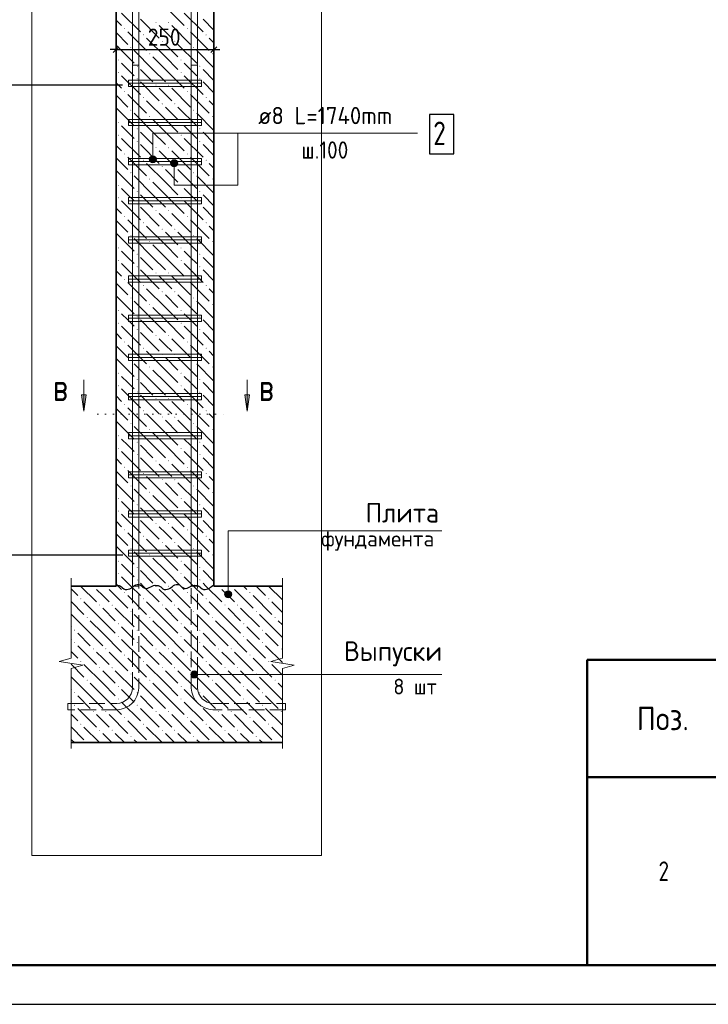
# Model space of a CAD drawing. Header units: millimetres. Extents: x 0 to 50400, y 0 to 35640.
# Tile 2 of 13: x 8105 to 18657, y 0 to 15089. Entities that reach past the tile are written whole.
import ezdxf

# ---------------------------------------------------------------- set-up
doc = ezdxf.new("R2010")
doc.units = ezdxf.units.MM
doc.linetypes.add('______2', pattern=[324, 240, -84])
doc.linetypes.add('______9', pattern=[120, 0, -120])
for name, color, linetype, lineweight in [('Standard', 7, 'Continuous', 25), ('Выпуски арматуры Г-обр.', 52, 'Continuous', 25), ('ЖБ Пилон', 7, 'Continuous', 35), ('ЖБ Плита Фундамента верхний уровень', 7, 'Continuous', 35), ('Позиционная метка диаметр_ шаг', 7, 'Continuous', 13), ('Позиционная метка линия выноска', 7, 'Continuous', 13), ('Примечания', 7, 'Continuous', 13), ('Размерная линия_ общее', 7, 'Continuous', 13), ('Узлы символ', 7, 'Continuous', 25)]:
    doc.layers.add(name, color=color, linetype=linetype, lineweight=lineweight)
doc.layers.add('Стена фоновая арматура Х1', color=7, linetype='______2', true_color=0xa0a0a0)
doc.layers.add('Стена Хомут', color=7, linetype='______2', true_color=0xa0a0a0)
doc.styles.add('ISOCPEUR', font='txt')

msp = doc.modelspace()

# ---------------------------------------------------------------- hatches: boundary and pattern name
at = {"layer": 'ЖБ Пилон', "linetype": 'Continuous', "lineweight": 18, "transparency": 33554687}
for points in [[(9706, 14951), (9714, 14959), (9721, 14951), (9714, 14943)], [(10186, 15047), (10194, 15055), (10201, 15047), (10194, 15039)], [(10378, 15047), (10386, 15055), (10393, 15047), (10386, 15039)], [(10666, 14951), (10674, 14959), (10681, 14951), (10674, 14943)], [(9994, 14855), (10002, 14863), (10009, 14855), (10002, 14847)], [(10954, 14855), (10962, 14863), (10969, 14855), (10962, 14847)], [(9802, 14663), (9810, 14671), (9817, 14663), (9810, 14655)], [(10282, 14759), (10290, 14767), (10297, 14759), (10290, 14751)], [(10474, 14759), (10482, 14767), (10489, 14759), (10482, 14751)], [(10762, 14663), (10770, 14671), (10777, 14663), (10770, 14655)], [(10090, 14567), (10098, 14575), (10105, 14567), (10098, 14559)], [(11050, 14567), (11058, 14575), (11065, 14567), (11058, 14559)], [(9610, 14471), (9618, 14479), (9625, 14471), (9618, 14463)], [(9898, 14375), (9906, 14383), (9913, 14375), (9906, 14367)], [(10570, 14471), (10578, 14479), (10585, 14471), (10578, 14463)], [(10858, 14375), (10866, 14383), (10873, 14375), (10866, 14367)], [(9610, 14279), (9618, 14287), (9625, 14279), (9618, 14271)], [(9898, 14183), (9906, 14191), (9913, 14183), (9906, 14175)], [(10570, 14279), (10578, 14287), (10585, 14279), (10578, 14271)], [(10858, 14183), (10866, 14191), (10873, 14183), (10866, 14175)], [(10186, 14087), (10194, 14095), (10201, 14087), (10194, 14079)], [(10378, 14087), (10386, 14095), (10393, 14087), (10386, 14079)], [(9706, 13991), (9714, 13999), (9721, 13991), (9714, 13983)], [(9994, 13895), (10002, 13903), (10009, 13895), (10002, 13887)], [(10666, 13991), (10674, 13999), (10681, 13991), (10674, 13983)], [(10954, 13895), (10962, 13903), (10969, 13895), (10962, 13887)], [(10282, 13799), (10290, 13807), (10297, 13799), (10290, 13791)], [(10474, 13799), (10482, 13807), (10489, 13799), (10482, 13791)], [(9802, 13703), (9810, 13711), (9817, 13703), (9810, 13695)], [(10090, 13607), (10098, 13615), (10105, 13607), (10098, 13599)], [(10762, 13703), (10770, 13711), (10777, 13703), (10770, 13695)], [(11050, 13607), (11058, 13615), (11065, 13607), (11058, 13599)], [(9610, 13511), (9618, 13519), (9625, 13511), (9618, 13503)], [(10570, 13511), (10578, 13519), (10585, 13511), (10578, 13503)], [(9610, 13319), (9618, 13327), (9625, 13319), (9618, 13311)], [(9898, 13415), (9906, 13423), (9913, 13415), (9906, 13407)], [(10570, 13319), (10578, 13327), (10585, 13319), (10578, 13311)], [(10858, 13415), (10866, 13423), (10873, 13415), (10866, 13407)], [(9898, 13223), (9906, 13231), (9913, 13223), (9906, 13215)], [(10186, 13127), (10194, 13135), (10201, 13127), (10194, 13119)], [(10378, 13127), (10386, 13135), (10393, 13127), (10386, 13119)], [(10858, 13223), (10866, 13231), (10873, 13223), (10866, 13215)], [(9706, 13031), (9714, 13039), (9721, 13031), (9714, 13023)], [(10666, 13031), (10674, 13039), (10681, 13031), (10674, 13023)], [(9994, 12935), (10002, 12943), (10009, 12935), (10002, 12927)], [(10282, 12839), (10290, 12847), (10297, 12839), (10290, 12831)], [(10474, 12839), (10482, 12847), (10489, 12839), (10482, 12831)], [(10954, 12935), (10962, 12943), (10969, 12935), (10962, 12927)], [(9802, 12743), (9810, 12751), (9817, 12743), (9810, 12735)], [(10762, 12743), (10770, 12751), (10777, 12743), (10770, 12735)], [(9610, 12551), (9618, 12559), (9625, 12551), (9618, 12543)], [(10090, 12647), (10098, 12655), (10105, 12647), (10098, 12639)], [(10570, 12551), (10578, 12559), (10585, 12551), (10578, 12543)], [(11050, 12647), (11058, 12655), (11065, 12647), (11058, 12639)], [(9898, 12455), (9906, 12463), (9913, 12455), (9906, 12447)], [(10858, 12455), (10866, 12463), (10873, 12455), (10866, 12447)], [(9610, 12359), (9618, 12367), (9625, 12359), (9618, 12351)], [(9898, 12263), (9906, 12271), (9913, 12263), (9906, 12255)], [(10570, 12359), (10578, 12367), (10585, 12359), (10578, 12351)], [(10858, 12263), (10866, 12271), (10873, 12263), (10866, 12255)], [(9706, 12071), (9714, 12079), (9721, 12071), (9714, 12063)], [(10186, 12167), (10194, 12175), (10201, 12167), (10194, 12159)], [(10378, 12167), (10386, 12175), (10393, 12167), (10386, 12159)], [(10666, 12071), (10674, 12079), (10681, 12071), (10674, 12063)], [(9994, 11975), (10002, 11983), (10009, 11975), (10002, 11967)], [(10954, 11975), (10962, 11983), (10969, 11975), (10962, 11967)], [(9802, 11783), (9810, 11791), (9817, 11783), (9810, 11775)], [(10282, 11879), (10290, 11887), (10297, 11879), (10290, 11871)], [(10474, 11879), (10482, 11887), (10489, 11879), (10482, 11871)], [(10762, 11783), (10770, 11791), (10777, 11783), (10770, 11775)], [(10090, 11687), (10098, 11695), (10105, 11687), (10098, 11679)], [(11050, 11687), (11058, 11695), (11065, 11687), (11058, 11679)], [(9610, 11591), (9618, 11599), (9625, 11591), (9618, 11583)], [(9898, 11495), (9906, 11503), (9913, 11495), (9906, 11487)], [(10570, 11591), (10578, 11599), (10585, 11591), (10578, 11583)], [(10858, 11495), (10866, 11503), (10873, 11495), (10866, 11487)], [(9610, 11399), (9618, 11407), (9625, 11399), (9618, 11391)], [(10570, 11399), (10578, 11407), (10585, 11399), (10578, 11391)], [(9898, 11303), (9906, 11311), (9913, 11303), (9906, 11295)], [(10186, 11207), (10194, 11215), (10201, 11207), (10194, 11199)], [(10378, 11207), (10386, 11215), (10393, 11207), (10386, 11199)], [(10858, 11303), (10866, 11311), (10873, 11303), (10866, 11295)], [(9706, 11111), (9714, 11119), (9721, 11111), (9714, 11103)], [(9994, 11015), (10002, 11023), (10009, 11015), (10002, 11007)], [(10666, 11111), (10674, 11119), (10681, 11111), (10674, 11103)], [(10954, 11015), (10962, 11023), (10969, 11015), (10962, 11007)], [(10282, 10919), (10290, 10927), (10297, 10919), (10290, 10911)], [(10474, 10919), (10482, 10927), (10489, 10919), (10482, 10911)], [(9802, 10823), (9810, 10831), (9817, 10823), (9810, 10815)], [(10090, 10727), (10098, 10735), (10105, 10727), (10098, 10719)], [(10762, 10823), (10770, 10831), (10777, 10823), (10770, 10815)], [(11050, 10727), (11058, 10735), (11065, 10727), (11058, 10719)], [(9610, 10631), (9618, 10639), (9625, 10631), (9618, 10623)], [(10570, 10631), (10578, 10639), (10585, 10631), (10578, 10623)], [(9610, 10439), (9618, 10447), (9625, 10439), (9618, 10431)], [(9898, 10535), (9906, 10543), (9913, 10535), (9906, 10527)], [(10570, 10439), (10578, 10447), (10585, 10439), (10578, 10431)], [(10858, 10535), (10866, 10543), (10873, 10535), (10866, 10527)], [(9898, 10343), (9906, 10351), (9913, 10343), (9906, 10335)], [(10858, 10343), (10866, 10351), (10873, 10343), (10866, 10335)], [(9706, 10151), (9714, 10159), (9721, 10151), (9714, 10143)], [(10186, 10247), (10194, 10255), (10201, 10247), (10194, 10239)], [(10378, 10247), (10386, 10255), (10393, 10247), (10386, 10239)], [(10666, 10151), (10674, 10159), (10681, 10151), (10674, 10143)], [(9994, 10055), (10002, 10063), (10009, 10055), (10002, 10047)], [(10282, 9959), (10290, 9967), (10297, 9959), (10290, 9951)], [(10474, 9959), (10482, 9967), (10489, 9959), (10482, 9951)], [(10954, 10055), (10962, 10063), (10969, 10055), (10962, 10047)], [(9802, 9863), (9810, 9871), (9817, 9863), (9810, 9855)], [(10762, 9863), (10770, 9871), (10777, 9863), (10770, 9855)], [(9610, 9671), (9618, 9679), (9625, 9671), (9618, 9663)], [(10090, 9767), (10098, 9775), (10105, 9767), (10098, 9759)], [(10570, 9671), (10578, 9679), (10585, 9671), (10578, 9663)], [(11050, 9767), (11058, 9775), (11065, 9767), (11058, 9759)], [(9898, 9575), (9906, 9583), (9913, 9575), (9906, 9567)], [(10858, 9575), (10866, 9583), (10873, 9575), (10866, 9567)], [(9610, 9479), (9618, 9487), (9625, 9479), (9618, 9471)], [(9898, 9383), (9906, 9391), (9913, 9383), (9906, 9375)], [(10570, 9479), (10578, 9487), (10585, 9479), (10578, 9471)], [(10858, 9383), (10866, 9391), (10873, 9383), (10866, 9375)], [(10186, 9287), (10194, 9295), (10201, 9287), (10194, 9279)], [(10378, 9287), (10386, 9295), (10393, 9287), (10386, 9279)], [(9706, 9191), (9714, 9199), (9721, 9191), (9714, 9183)], [(9994, 9095), (10002, 9103), (10009, 9095), (10002, 9087)], [(10666, 9191), (10674, 9199), (10681, 9191), (10674, 9183)], [(10954, 9095), (10962, 9103), (10969, 9095), (10962, 9087)], [(9802, 8903), (9810, 8911), (9817, 8903), (9810, 8895)], [(10282, 8999), (10290, 9007), (10297, 8999), (10290, 8991)], [(10474, 8999), (10482, 9007), (10489, 8999), (10482, 8991)], [(10762, 8903), (10770, 8911), (10777, 8903), (10770, 8895)], [(10090, 8807), (10098, 8815), (10105, 8807), (10098, 8799)], [(11050, 8807), (11058, 8815), (11065, 8807), (11058, 8799)], [(9610, 8711), (9618, 8719), (9625, 8711), (9618, 8703)], [(9898, 8615), (9906, 8623), (9913, 8615), (9906, 8607)], [(10570, 8711), (10578, 8719), (10585, 8711), (10578, 8703)], [(10858, 8615), (10866, 8623), (10873, 8615), (10866, 8607)], [(9610, 8519), (9618, 8527), (9625, 8519), (9618, 8511)], [(10570, 8519), (10578, 8527), (10585, 8519), (10578, 8511)], [(9898, 8423), (9906, 8431), (9913, 8423), (9906, 8415)], [(10186, 8327), (10194, 8335), (10201, 8327), (10194, 8319)], [(10378, 8327), (10386, 8335), (10393, 8327), (10386, 8319)], [(10858, 8423), (10866, 8431), (10873, 8423), (10866, 8415)], [(9706, 8231), (9714, 8239), (9721, 8231), (9714, 8223)], [(10666, 8231), (10674, 8239), (10681, 8231), (10674, 8223)], [(9994, 8135), (10002, 8143), (10009, 8135), (10002, 8127)], [(10282, 8039), (10290, 8047), (10297, 8039), (10290, 8031)], [(10474, 8039), (10482, 8047), (10489, 8039), (10482, 8031)], [(10954, 8135), (10962, 8143), (10969, 8135), (10962, 8127)], [(9802, 7943), (9810, 7951), (9817, 7943), (9810, 7935)], [(10090, 7847), (10098, 7855), (10105, 7847), (10098, 7839)], [(10762, 7943), (10770, 7951), (10777, 7943), (10770, 7935)], [(11050, 7847), (11058, 7855), (11065, 7847), (11058, 7839)], [(9610, 7751), (9618, 7759), (9625, 7751), (9618, 7743)], [(10570, 7751), (10578, 7759), (10585, 7751), (10578, 7743)], [(9610, 7559), (9618, 7567), (9625, 7559), (9618, 7551)], [(9898, 7655), (9906, 7663), (9913, 7655), (9906, 7647)], [(10570, 7559), (10578, 7567), (10585, 7559), (10578, 7551)], [(10858, 7655), (10866, 7663), (10873, 7655), (10866, 7647)], [(9898, 7463), (9906, 7471), (9913, 7463), (9906, 7455)], [(10858, 7463), (10866, 7471), (10873, 7463), (10866, 7455)], [(9706, 7271), (9714, 7279), (9721, 7271), (9714, 7263)], [(10186, 7367), (10194, 7375), (10201, 7367), (10194, 7359)], [(10378, 7367), (10386, 7375), (10393, 7367), (10386, 7359)], [(10666, 7271), (10674, 7279), (10681, 7271), (10674, 7263)], [(9994, 7175), (10002, 7183), (10009, 7175), (10002, 7167)], [(10954, 7175), (10962, 7183), (10969, 7175), (10962, 7167)], [(9802, 6983), (9810, 6991), (9817, 6983), (9810, 6975)], [(10282, 7079), (10290, 7087), (10297, 7079), (10290, 7071)], [(10474, 7079), (10482, 7087), (10489, 7079), (10482, 7071)], [(10762, 6983), (10770, 6991), (10777, 6983), (10770, 6975)], [(9610, 6791), (9618, 6799), (9625, 6791), (9618, 6783)], [(10090, 6887), (10098, 6895), (10105, 6887), (10098, 6879)], [(10570, 6791), (10578, 6799), (10585, 6791), (10578, 6783)], [(11050, 6887), (11058, 6895), (11065, 6887), (11058, 6879)], [(9898, 6695), (9906, 6703), (9913, 6695), (9906, 6687)], [(10858, 6695), (10866, 6703), (10873, 6695), (10866, 6687)], [(9610, 6599), (9618, 6607), (9625, 6599), (9618, 6591)], [(9898, 6503), (9906, 6511), (9913, 6503), (9906, 6495)], [(10570, 6599), (10578, 6607), (10585, 6599), (10578, 6591)], [(10858, 6503), (10866, 6511), (10873, 6503), (10866, 6495)], [(10188, 6410), (10194, 6415), (10199, 6410)], [(10380, 6410), (10386, 6415), (10391, 6410)]]:
    msp.add_hatch(color=7, dxfattribs=at).paths.add_polyline_path(points, flags=16)
at = {"layer": 'ЖБ Плита Фундамента верхний уровень', "linetype": 'Continuous', "lineweight": 18, "transparency": 33554687}
for points in [[(9226, 6407), (9228, 6410), (9239, 6410), (9241, 6407), (9234, 6399)], [(9418, 6407), (9420, 6410), (9431, 6410), (9433, 6407), (9426, 6399)], [(10186, 6407), (10188, 6410), (10199, 6410), (10201, 6407), (10194, 6399)], [(10378, 6407), (10380, 6410), (10391, 6410), (10393, 6407), (10386, 6399)], [(11146, 6407), (11148, 6410), (11159, 6410), (11161, 6407), (11154, 6399)], [(11338, 6407), (11340, 6410), (11351, 6410), (11353, 6407), (11346, 6399)], [(12106, 6407), (12108, 6410), (12119, 6410), (12121, 6407), (12114, 6399)], [(9034, 6215), (9042, 6223), (9049, 6215), (9042, 6207)], [(9706, 6311), (9714, 6319), (9721, 6311), (9714, 6303)], [(9994, 6215), (10002, 6223), (10009, 6215), (10002, 6207)], [(10666, 6311), (10674, 6319), (10681, 6311), (10674, 6303)], [(10954, 6215), (10962, 6223), (10969, 6215), (10962, 6207)], [(11626, 6311), (11634, 6319), (11641, 6311), (11634, 6303)], [(11914, 6215), (11922, 6223), (11929, 6215), (11922, 6207)], [(9322, 6119), (9330, 6127), (9337, 6119), (9330, 6111)], [(9514, 6119), (9522, 6127), (9529, 6119), (9522, 6111)], [(10282, 6119), (10290, 6127), (10297, 6119), (10290, 6111)], [(10474, 6119), (10482, 6127), (10489, 6119), (10482, 6111)], [(11242, 6119), (11250, 6127), (11257, 6119), (11250, 6111)], [(11434, 6119), (11442, 6127), (11449, 6119), (11442, 6111)], [(9130, 5927), (9138, 5935), (9145, 5927), (9138, 5919)], [(9802, 6023), (9810, 6031), (9817, 6023), (9810, 6015)], [(10090, 5927), (10098, 5935), (10105, 5927), (10098, 5919)], [(10762, 6023), (10770, 6031), (10777, 6023), (10770, 6015)], [(11050, 5927), (11058, 5935), (11065, 5927), (11058, 5919)], [(11722, 6023), (11730, 6031), (11737, 6023), (11730, 6015)], [(12010, 5927), (12018, 5935), (12025, 5927), (12018, 5919)], [(8938, 5735), (8946, 5743), (8953, 5735), (8946, 5727)], [(9610, 5831), (9618, 5839), (9625, 5831), (9618, 5823)], [(9898, 5735), (9906, 5743), (9913, 5735), (9906, 5727)], [(10570, 5831), (10578, 5839), (10585, 5831), (10578, 5823)], [(10858, 5735), (10866, 5743), (10873, 5735), (10866, 5727)], [(11530, 5831), (11538, 5839), (11545, 5831), (11538, 5823)], [(11818, 5735), (11826, 5743), (11833, 5735), (11826, 5727)], [(9610, 5639), (9618, 5647), (9625, 5639), (9618, 5631)], [(10570, 5639), (10578, 5647), (10585, 5639), (10578, 5631)], [(11530, 5639), (11538, 5647), (11545, 5639), (11538, 5631)], [(8938, 5543), (8946, 5551), (8953, 5543), (8946, 5535)], [(9226, 5447), (9234, 5455), (9241, 5447), (9234, 5439)], [(9418, 5447), (9426, 5455), (9433, 5447), (9426, 5439)], [(9898, 5543), (9906, 5551), (9913, 5543), (9906, 5535)], [(10186, 5447), (10194, 5455), (10201, 5447), (10194, 5439)], [(10378, 5447), (10386, 5455), (10393, 5447), (10386, 5439)], [(10858, 5543), (10866, 5551), (10873, 5543), (10866, 5535)], [(11146, 5447), (11154, 5455), (11161, 5447), (11154, 5439)], [(11338, 5447), (11346, 5455), (11353, 5447), (11346, 5439)], [(11818, 5543), (11826, 5551), (11833, 5543), (11826, 5535)], [(12106, 5447), (12114, 5455), (12121, 5447), (12114, 5439)], [(9706, 5351), (9714, 5359), (9721, 5351), (9714, 5343)], [(10666, 5351), (10674, 5359), (10681, 5351), (10674, 5343)], [(11626, 5351), (11634, 5359), (11641, 5351), (11634, 5343)], [(9034, 5255), (9042, 5263), (9049, 5255), (9042, 5247)], [(9322, 5159), (9330, 5167), (9337, 5159), (9330, 5151)], [(9514, 5159), (9522, 5167), (9529, 5159), (9522, 5151)], [(9994, 5255), (10002, 5263), (10009, 5255), (10002, 5247)], [(10282, 5159), (10290, 5167), (10297, 5159), (10290, 5151)], [(10474, 5159), (10482, 5167), (10489, 5159), (10482, 5151)], [(10954, 5255), (10962, 5263), (10969, 5255), (10962, 5247)], [(11242, 5159), (11250, 5167), (11257, 5159), (11250, 5151)], [(11434, 5159), (11442, 5167), (11449, 5159), (11442, 5151)], [(11914, 5255), (11922, 5263), (11929, 5255), (11922, 5247)], [(9802, 5063), (9810, 5071), (9817, 5063), (9810, 5055)], [(10762, 5063), (10770, 5071), (10777, 5063), (10770, 5055)], [(11722, 5063), (11730, 5071), (11737, 5063), (11730, 5055)], [(9130, 4967), (9138, 4975), (9145, 4967), (9138, 4959)], [(9610, 4871), (9618, 4879), (9625, 4871), (9618, 4863)], [(10090, 4967), (10098, 4975), (10105, 4967), (10098, 4959)], [(10570, 4871), (10578, 4879), (10585, 4871), (10578, 4863)], [(11050, 4967), (11058, 4975), (11065, 4967), (11058, 4959)], [(11530, 4871), (11538, 4879), (11545, 4871), (11538, 4863)], [(12010, 4967), (12018, 4975), (12025, 4967), (12018, 4959)], [(8938, 4775), (8946, 4783), (8953, 4775), (8946, 4767)], [(9610, 4679), (9618, 4687), (9625, 4679), (9618, 4671)], [(9898, 4775), (9906, 4783), (9913, 4775), (9906, 4767)], [(10570, 4679), (10578, 4687), (10585, 4679), (10578, 4671)], [(10858, 4775), (10866, 4783), (10873, 4775), (10866, 4767)], [(11530, 4679), (11538, 4687), (11545, 4679), (11538, 4671)], [(11818, 4775), (11826, 4783), (11833, 4775), (11826, 4767)], [(8938, 4583), (8946, 4591), (8953, 4583), (8946, 4575)], [(9898, 4583), (9906, 4591), (9913, 4583), (9906, 4575)], [(10858, 4583), (10866, 4591), (10873, 4583), (10866, 4575)], [(11818, 4583), (11826, 4591), (11833, 4583), (11826, 4575)], [(9226, 4487), (9234, 4495), (9241, 4487), (9234, 4479)], [(9418, 4487), (9426, 4495), (9433, 4487), (9426, 4479)], [(9706, 4391), (9714, 4399), (9721, 4391), (9714, 4383)], [(10186, 4487), (10194, 4495), (10201, 4487), (10194, 4479)], [(10378, 4487), (10386, 4495), (10393, 4487), (10386, 4479)], [(10666, 4391), (10674, 4399), (10681, 4391), (10674, 4383)], [(11146, 4487), (11154, 4495), (11161, 4487), (11154, 4479)], [(11338, 4487), (11346, 4495), (11353, 4487), (11346, 4479)], [(11626, 4391), (11634, 4399), (11641, 4391), (11634, 4383)], [(12106, 4487), (12114, 4495), (12121, 4487), (12114, 4479)], [(9034, 4295), (9042, 4303), (9049, 4295), (9042, 4287)], [(9994, 4295), (10002, 4303), (10009, 4295), (10002, 4287)], [(10954, 4295), (10962, 4303), (10969, 4295), (10962, 4287)], [(11914, 4295), (11922, 4303), (11929, 4295), (11922, 4287)], [(9322, 4199), (9330, 4207), (9337, 4199), (9330, 4191)], [(9514, 4199), (9522, 4207), (9529, 4199), (9522, 4191)], [(9802, 4103), (9810, 4111), (9817, 4103), (9810, 4095)], [(10282, 4199), (10290, 4207), (10297, 4199), (10290, 4191)], [(10474, 4199), (10482, 4207), (10489, 4199), (10482, 4191)], [(10762, 4103), (10770, 4111), (10777, 4103), (10770, 4095)], [(11242, 4199), (11250, 4207), (11257, 4199), (11250, 4191)], [(11434, 4199), (11442, 4207), (11449, 4199), (11442, 4191)], [(11722, 4103), (11730, 4111), (11737, 4103), (11730, 4095)], [(9132, 4010), (9138, 4015), (9143, 4010)], [(10092, 4010), (10098, 4015), (10103, 4010)], [(11052, 4010), (11058, 4015), (11063, 4010)], [(12012, 4010), (12018, 4015), (12023, 4010)]]:
    msp.add_hatch(color=7, dxfattribs=at).paths.add_polyline_path(points, flags=16)
at = {"layer": 'Позиционная метка линия выноска', "linetype": 'Continuous', "lineweight": 13, "transparency": 33554687}
for points in [[(10172, 12996), (10118, 12996), (10099, 12977)], [(10172, 12996), (10099, 12977), (10192, 12977)], [(10118, 12996), (10172, 12996), (10145, 13004)], [(10192, 12977), (10099, 12977), (10091, 12950)], [(10192, 12977), (10091, 12950), (10199, 12950)], [(10199, 12950), (10091, 12950), (10099, 12923)], [(10199, 12950), (10099, 12923), (10192, 12923)], [(10192, 12923), (10099, 12923), (10118, 12903)], [(10192, 12923), (10118, 12903), (10172, 12903)], [(10172, 12903), (10118, 12903), (10145, 12896)], [(10418, 12890), (10526, 12890), (10519, 12917)], [(10418, 12890), (10519, 12917), (10426, 12917)], [(10426, 12863), (10526, 12890), (10418, 12890)], [(10426, 12917), (10519, 12917), (10499, 12936)], [(10426, 12917), (10499, 12936), (10445, 12936)], [(10426, 12863), (10519, 12863), (10526, 12890)], [(10445, 12843), (10519, 12863), (10426, 12863)], [(10445, 12936), (10499, 12936), (10472, 12944)], [(10445, 12843), (10499, 12843), (10519, 12863)], [(10499, 12843), (10445, 12843), (10472, 12836)], [(11272, 6331), (11326, 6331), (11299, 6338)], [(11246, 6284), (11353, 6284), (11346, 6311)], [(11246, 6284), (11346, 6311), (11253, 6311)], [(11253, 6257), (11353, 6284), (11246, 6284)], [(11253, 6311), (11346, 6311), (11326, 6331)], [(11253, 6311), (11326, 6331), (11272, 6331)], [(11253, 6257), (11346, 6257), (11353, 6284)], [(11272, 6238), (11346, 6257), (11253, 6257)], [(11272, 6238), (11326, 6238), (11346, 6257)], [(11326, 6238), (11272, 6238), (11299, 6230)], [(10735, 5028), (10735, 5082), (10727, 5055)], [(10735, 5082), (10754, 5009), (10754, 5102)], [(10735, 5082), (10735, 5028), (10754, 5009)], [(10754, 5102), (10781, 5001), (10781, 5109)], [(10754, 5102), (10754, 5009), (10781, 5001)], [(10781, 5109), (10781, 5001), (10808, 5009)], [(10781, 5109), (10808, 5009), (10808, 5102)], [(10808, 5102), (10808, 5009), (10828, 5028)], [(10808, 5102), (10828, 5028), (10828, 5082)], [(10828, 5082), (10828, 5028), (10835, 5055)]]:
    msp.add_hatch(color=7, dxfattribs=at).paths.add_polyline_path(points)
at = {"layer": 'Узлы символ', "linetype": 'Continuous', "lineweight": 13, "transparency": 33554687}
for points in [[(9124, 9342), (9088, 9090), (9052, 9342)], [(11625, 9342), (11589, 9090), (11553, 9342)]]:
    msp.add_hatch(color=7, dxfattribs=at).paths.add_polyline_path(points, flags=16)

# ---------------------------------------------------------------- linework, layer by layer
at = {"layer": 'Standard', "color": 7, "linetype": 'Continuous', "lineweight": 25, "transparency": 33554687}
for p, q in [((9536, 14585), (9626, 14675)), ((11036, 14585), (11126, 14675))]:
    msp.add_line(p, q, dxfattribs=at)
at = {"layer": 'Standard', "color": 7, "linetype": 'Continuous', "lineweight": -3, "transparency": 33554687}
for p, q in [((9581, 14630), (9581, 14780)), ((11081, 14630), (11081, 14780)), ((9581, 14630), (9491, 14630)), ((9581, 14630), (9581, 14480)), ((9581, 14630), (11081, 14630)), ((11081, 14630), (11081, 14480)), ((11081, 14630), (11171, 14630))]:
    msp.add_line(p, q, dxfattribs=at)
at = {"layer": 'Standard', "color": 7, "linetype": 'Continuous', "lineweight": 50, "transparency": 33554687}
for p, q in [((16800, 5280), (27600, 5280)), ((16800, 600), (16800, 5280)), ((27600, 3480), (16800, 3480)), ((16800, 600), (27600, 600))]:
    msp.add_line(p, q, dxfattribs=at)
at = {"layer": 'Standard', "color": 7, "linetype": 'Continuous', "lineweight": 25, "transparency": 33554687}
msp.add_lwpolyline([(0, 0), (50400, 0), (50400, 35640), (0, 35640), (0, 0)], close=True, dxfattribs=at)
at = {"layer": 'Standard', "color": 7, "linetype": 'Continuous', "lineweight": 50, "transparency": 33554687}
msp.add_lwpolyline([(2400, 35040), (49800, 35040), (49800, 600), (2400, 600), (2400, 35040)], close=True, dxfattribs=at)
at = {"layer": 'Standard', "color": 254, "linetype": 'Continuous', "lineweight": 13, "true_color": 0xc4c4ff, "transparency": 33554687}
msp.add_lwpolyline([(8291, 2282), (12731, 2282), (12731, 32789), (8291, 32789), (8291, 2282)], dxfattribs=at)
at = {"layer": 'Выпуски арматуры Г-обр.', "color": 251, "linetype": '______2', "lineweight": 13, "true_color": 0x656565, "transparency": 33554687}
for points in [[(9929, 14390), (9929, 4843), (9921, 4783), (9900, 4720), (9868, 4662), (9828, 4615), (9781, 4575), (9723, 4543), (9660, 4522), (9600, 4514), (8843, 4514), (8843, 4610), (9593, 4610), (9639, 4616), (9684, 4631), (9726, 4654), (9760, 4683), (9789, 4717), (9812, 4759), (9827, 4804), (9833, 4849), (9833, 14390), (9929, 14390)], [(9929, 14390), (9929, 4843), (9921, 4783), (9900, 4720), (9868, 4662), (9828, 4615), (9781, 4575), (9723, 4543), (9660, 4522), (9600, 4514), (8843, 4514), (8843, 4610), (9593, 4610), (9639, 4616), (9684, 4631), (9726, 4654), (9760, 4683), (9789, 4717), (9812, 4759), (9827, 4804), (9833, 4849), (9833, 14390), (9929, 14390)], [(10829, 14390), (10829, 4849), (10836, 4804), (10851, 4759), (10874, 4717), (10903, 4683), (10937, 4654), (10979, 4631), (11024, 4616), (11069, 4610), (12179, 4610), (12179, 4514), (11063, 4514), (11002, 4522), (10940, 4543), (10882, 4575), (10835, 4615), (10795, 4662), (10763, 4720), (10742, 4783), (10733, 4843), (10733, 14390), (10829, 14390)], [(10829, 14390), (10829, 4849), (10836, 4804), (10851, 4759), (10874, 4717), (10903, 4683), (10937, 4654), (10979, 4631), (11024, 4616), (11069, 4610), (12179, 4610), (12179, 4514), (11063, 4514), (11002, 4522), (10940, 4543), (10882, 4575), (10835, 4615), (10795, 4662), (10763, 4720), (10742, 4783), (10733, 4843), (10733, 14390), (10829, 14390)]]:
    msp.add_lwpolyline(points, dxfattribs=at)
at = {"layer": 'ЖБ Пилон', "color": 7, "linetype": 'Continuous', "lineweight": 35, "transparency": 33554687}
for p, q in [((9581, 22850), (9581, 6410)), ((11081, 6410), (11081, 22850))]:
    msp.add_line(p, q, dxfattribs=at)
at = {"layer": 'ЖБ Пилон', "color": 9, "linetype": 'Continuous', "lineweight": 18, "true_color": 0xc7c7c7, "transparency": 33554687}
for p, q in [((10338, 15287), (10626, 14999)), ((9666, 15191), (9954, 14903)), ((9954, 15095), (10242, 14807)), ((10626, 15191), (10914, 14903)), ((10914, 15095), (11081, 14927)), ((9581, 15083), (9666, 14999)), ((10338, 14903), (10242, 14999)), ((10434, 14999), (10722, 14711)), ((9581, 14891), (9762, 14711)), ((9762, 14903), (10050, 14615)), ((10338, 14519), (10050, 14807)), ((10434, 14807), (10338, 14903)), ((10722, 14903), (11010, 14615)), ((11081, 14735), (11010, 14807)), ((9581, 14699), (9858, 14423)), ((10338, 14711), (10530, 14519)), ((10530, 14711), (10818, 14423)), ((10146, 14327), (9858, 14615)), ((10146, 14519), (10338, 14327)), ((10338, 14519), (10530, 14327)), ((11081, 14351), (10818, 14615)), ((9762, 14327), (9666, 14423)), ((10722, 14327), (10626, 14423)), ((9666, 14231), (9954, 13943)), ((9858, 14231), (9762, 14327)), ((9954, 14327), (10146, 14135)), ((10146, 14327), (10338, 14135)), ((10338, 14327), (10626, 14039)), ((10626, 14231), (10914, 13943)), ((10818, 14231), (10722, 14327)), ((10914, 14327), (11081, 14159)), ((9581, 14123), (9666, 14039)), ((9954, 14135), (10242, 13847)), ((10338, 13943), (10242, 14039)), ((10434, 14039), (10722, 13751)), ((10914, 14135), (11081, 13967)), ((9581, 13931), (9762, 13751)), ((9762, 13943), (10050, 13655)), ((10434, 13847), (10338, 13943)), ((10722, 13943), (11010, 13655)), ((9581, 13739), (9858, 13463)), ((10338, 13559), (10050, 13847)), ((10338, 13751), (10530, 13559)), ((10530, 13751), (10818, 13463)), ((11081, 13775), (11010, 13847)), ((10146, 13367), (9858, 13655)), ((11081, 13391), (10818, 13655)), ((9762, 13367), (9666, 13463)), ((10146, 13559), (10338, 13367)), ((10338, 13559), (10530, 13367)), ((10722, 13367), (10626, 13463)), ((9858, 13271), (9762, 13367)), ((9954, 13367), (10146, 13175)), ((10146, 13367), (10338, 13175)), ((10338, 13367), (10626, 13079)), ((10818, 13271), (10722, 13367)), ((10914, 13367), (11081, 13199)), ((9581, 13163), (9666, 13079)), ((9666, 13271), (9954, 12983)), ((9954, 13175), (10242, 12887)), ((10626, 13271), (10914, 12983)), ((10914, 13175), (11081, 13007)), ((9762, 12983), (10050, 12695)), ((10338, 12983), (10242, 13079)), ((10434, 12887), (10338, 12983)), ((10434, 13079), (10722, 12791)), ((10722, 12983), (11010, 12695)), ((9581, 12971), (9762, 12791)), ((10338, 12599), (10050, 12887)), ((11081, 12815), (11010, 12887)), ((9581, 12779), (9858, 12503)), ((10146, 12407), (9858, 12695)), ((10338, 12791), (10530, 12599)), ((10530, 12791), (10818, 12503)), ((11081, 12431), (10818, 12695)), ((10146, 12599), (10338, 12407)), ((10338, 12599), (10530, 12407)), ((9762, 12407), (9666, 12503)), ((9858, 12311), (9762, 12407)), ((9954, 12407), (10146, 12215)), ((10146, 12407), (10338, 12215)), ((10338, 12407), (10626, 12119)), ((10722, 12407), (10626, 12503)), ((10818, 12311), (10722, 12407)), ((10914, 12407), (11081, 12239)), ((9666, 12311), (9954, 12023)), ((10626, 12311), (10914, 12023)), ((9581, 12203), (9666, 12119)), ((9954, 12215), (10242, 11927)), ((10338, 12023), (10242, 12119)), ((10434, 12119), (10722, 11831)), ((10914, 12215), (11081, 12047)), ((9581, 12011), (9762, 11831)), ((9762, 12023), (10050, 11735)), ((10338, 11639), (10050, 11927)), ((10434, 11927), (10338, 12023)), ((10722, 12023), (11010, 11735)), ((11081, 11855), (11010, 11927)), ((9581, 11819), (9858, 11543)), ((10338, 11831), (10530, 11639)), ((10530, 11831), (10818, 11543)), ((10146, 11447), (9858, 11735)), ((10146, 11639), (10338, 11447)), ((10338, 11639), (10530, 11447)), ((11081, 11471), (10818, 11735)), ((9762, 11447), (9666, 11543)), ((10722, 11447), (10626, 11543)), ((9666, 11351), (9954, 11063)), ((9858, 11351), (9762, 11447)), ((9954, 11447), (10146, 11255)), ((10146, 11447), (10338, 11255)), ((10338, 11447), (10626, 11159)), ((10626, 11351), (10914, 11063)), ((10818, 11351), (10722, 11447)), ((10914, 11447), (11081, 11279)), ((9581, 11243), (9666, 11159)), ((9954, 11255), (10242, 10967)), ((10914, 11255), (11081, 11087)), ((9581, 11051), (9762, 10871)), ((9762, 11063), (10050, 10775)), ((10338, 11063), (10242, 11159)), ((10434, 10967), (10338, 11063)), ((10434, 11159), (10722, 10871)), ((10722, 11063), (11010, 10775)), ((10338, 10679), (10050, 10967)), ((10338, 10871), (10530, 10679)), ((10530, 10871), (10818, 10583)), ((11081, 10895), (11010, 10967)), ((9581, 10859), (9858, 10583)), ((10146, 10487), (9858, 10775)), ((11081, 10511), (10818, 10775)), ((9762, 10487), (9666, 10583)), ((10146, 10679), (10338, 10487)), ((10338, 10679), (10530, 10487)), ((10722, 10487), (10626, 10583)), ((9858, 10391), (9762, 10487)), ((9954, 10487), (10146, 10295)), ((10146, 10487), (10338, 10295)), ((10338, 10487), (10626, 10199)), ((10818, 10391), (10722, 10487)), ((10914, 10487), (11081, 10319)), ((9581, 10283), (9666, 10199)), ((9666, 10391), (9954, 10103)), ((9954, 10295), (10242, 10007)), ((10626, 10391), (10914, 10103)), ((10914, 10295), (11081, 10127)), ((10338, 10103), (10242, 10199)), ((10434, 10199), (10722, 9911)), ((9581, 10091), (9762, 9911)), ((9762, 10103), (10050, 9815)), ((10338, 9719), (10050, 10007)), ((10434, 10007), (10338, 10103)), ((10722, 10103), (11010, 9815)), ((11081, 9935), (11010, 10007)), ((9581, 9899), (9858, 9623)), ((10146, 9527), (9858, 9815)), ((10338, 9911), (10530, 9719)), ((10530, 9911), (10818, 9623)), ((11081, 9551), (10818, 9815)), ((10146, 9719), (10338, 9527)), ((10338, 9719), (10530, 9527)), ((9762, 9527), (9666, 9623)), ((9858, 9431), (9762, 9527)), ((9954, 9527), (10146, 9335)), ((10146, 9527), (10338, 9335)), ((10338, 9527), (10626, 9239)), ((10722, 9527), (10626, 9623)), ((10818, 9431), (10722, 9527)), ((10914, 9527), (11081, 9359)), ((9666, 9431), (9954, 9143)), ((10626, 9431), (10914, 9143)), ((9581, 9323), (9666, 9239)), ((9954, 9335), (10242, 9047)), ((10338, 9143), (10242, 9239)), ((10434, 9239), (10722, 8951)), ((10914, 9335), (11081, 9167)), ((9581, 9131), (9762, 8951)), ((9762, 9143), (10050, 8855)), ((10434, 9047), (10338, 9143)), ((10722, 9143), (11010, 8855)), ((9581, 8939), (9858, 8663)), ((10338, 8759), (10050, 9047)), ((10338, 8951), (10530, 8759)), ((10530, 8951), (10818, 8663)), ((11081, 8975), (11010, 9047)), ((10146, 8567), (9858, 8855)), ((10146, 8759), (10338, 8567)), ((10338, 8759), (10530, 8567)), ((11081, 8591), (10818, 8855)), ((9762, 8567), (9666, 8663)), ((10722, 8567), (10626, 8663)), ((9666, 8471), (9954, 8183)), ((9858, 8471), (9762, 8567)), ((9954, 8567), (10146, 8375)), ((10146, 8567), (10338, 8375)), ((10338, 8567), (10626, 8279)), ((10626, 8471), (10914, 8183)), ((10818, 8471), (10722, 8567)), ((10914, 8567), (11081, 8399)), ((9581, 8363), (9666, 8279)), ((9954, 8375), (10242, 8087)), ((10914, 8375), (11081, 8207)), ((9581, 8171), (9762, 7991)), ((9762, 8183), (10050, 7895)), ((10338, 8183), (10242, 8279)), ((10434, 8087), (10338, 8183)), ((10434, 8279), (10722, 7991)), ((10722, 8183), (11010, 7895)), ((10338, 7799), (10050, 8087)), ((11081, 8015), (11010, 8087)), ((9581, 7979), (9858, 7703)), ((10146, 7607), (9858, 7895)), ((10338, 7991), (10530, 7799)), ((10530, 7991), (10818, 7703)), ((11081, 7631), (10818, 7895)), ((9762, 7607), (9666, 7703)), ((10146, 7799), (10338, 7607)), ((10338, 7799), (10530, 7607)), ((10722, 7607), (10626, 7703)), ((9858, 7511), (9762, 7607)), ((9954, 7607), (10146, 7415)), ((10146, 7607), (10338, 7415)), ((10338, 7607), (10626, 7319)), ((10818, 7511), (10722, 7607)), ((10914, 7607), (11081, 7439)), ((9581, 7403), (9666, 7319)), ((9666, 7511), (9954, 7223)), ((9954, 7415), (10242, 7127)), ((10626, 7511), (10914, 7223)), ((10914, 7415), (11081, 7247)), ((10338, 7223), (10242, 7319)), ((10434, 7319), (10722, 7031)), ((9581, 7211), (9762, 7031)), ((9762, 7223), (10050, 6935)), ((10338, 6839), (10050, 7127)), ((10434, 7127), (10338, 7223)), ((10722, 7223), (11010, 6935)), ((11081, 7055), (11010, 7127)), ((9581, 7019), (9858, 6743)), ((10338, 7031), (10530, 6839)), ((10530, 7031), (10818, 6743)), ((10146, 6647), (9858, 6935)), ((10146, 6839), (10338, 6647)), ((10338, 6839), (10530, 6647)), ((11081, 6671), (10818, 6935)), ((9762, 6647), (9666, 6743)), ((9858, 6551), (9762, 6647)), ((9954, 6647), (10146, 6455)), ((10146, 6647), (10338, 6455)), ((10338, 6647), (10575, 6410)), ((10722, 6647), (10626, 6743)), ((10818, 6551), (10722, 6647)), ((10914, 6647), (11081, 6479)), ((9666, 6551), (9807, 6410)), ((10626, 6551), (10767, 6410)), ((9581, 6443), (9615, 6410)), ((9954, 6455), (9999, 6410)), ((10914, 6455), (10959, 6410))]:
    msp.add_line(p, q, dxfattribs=at)
at = {"layer": 'ЖБ Плита Фундамента верхний уровень', "color": 7, "linetype": 'Continuous', "lineweight": 35, "transparency": 33554687}
for p, q in [((9581, 6410), (8891, 6410)), ((12131, 6410), (11081, 6410)), ((8891, 4010), (12131, 4010))]:
    msp.add_line(p, q, dxfattribs=at)
at = {"layer": 'ЖБ Плита Фундамента верхний уровень', "color": 252, "linetype": 'Continuous', "lineweight": 18, "true_color": 0x8f8f8f, "transparency": 33554687}
for p, q in [((8891, 6365), (8994, 6263)), ((9039, 6410), (9282, 6167)), ((9378, 6263), (9282, 6359)), ((9474, 6359), (9762, 6071)), ((9615, 6410), (9666, 6359)), ((9807, 6410), (9954, 6263)), ((9999, 6410), (10242, 6167)), ((10338, 6263), (10242, 6359)), ((10434, 6359), (10722, 6071)), ((10575, 6410), (10626, 6359)), ((10767, 6410), (10914, 6263)), ((10959, 6410), (11202, 6167)), ((11298, 6263), (11202, 6359)), ((11394, 6359), (11682, 6071)), ((11535, 6410), (11586, 6359)), ((11727, 6410), (11874, 6263)), ((11919, 6410), (12131, 6197)), ((9474, 6167), (9378, 6263)), ((9762, 6263), (10050, 5975)), ((10434, 6167), (10338, 6263)), ((10722, 6263), (11010, 5975)), ((11394, 6167), (11298, 6263)), ((11682, 6263), (11970, 5975)), ((8891, 6173), (9090, 5975)), ((9378, 5879), (9090, 6167)), ((9378, 6071), (9570, 5879)), ((9570, 6071), (9858, 5783)), ((10338, 5879), (10050, 6167)), ((10338, 6071), (10530, 5879)), ((10530, 6071), (10818, 5783)), ((11298, 5879), (11010, 6167)), ((11298, 6071), (11490, 5879)), ((11490, 6071), (11778, 5783)), ((12131, 6005), (11970, 6167)), ((9186, 5687), (8898, 5975)), ((10146, 5687), (9858, 5975)), ((11106, 5687), (10818, 5975)), ((12066, 5687), (11778, 5975)), ((8891, 5789), (8898, 5783)), ((9186, 5879), (9378, 5687)), ((9378, 5879), (9570, 5687)), ((9762, 5687), (9666, 5783)), ((10146, 5879), (10338, 5687)), ((10338, 5879), (10530, 5687)), ((10722, 5687), (10626, 5783)), ((11106, 5879), (11298, 5687)), ((11298, 5879), (11490, 5687)), ((11682, 5687), (11586, 5783)), ((12066, 5879), (12131, 5813)), ((8898, 5591), (8891, 5597)), ((8994, 5687), (9186, 5495)), ((9186, 5687), (9378, 5495)), ((9378, 5687), (9666, 5399)), ((9666, 5591), (9954, 5303)), ((9858, 5591), (9762, 5687)), ((9954, 5687), (10146, 5495)), ((10146, 5687), (10338, 5495)), ((10338, 5687), (10626, 5399)), ((10626, 5591), (10914, 5303)), ((10818, 5591), (10722, 5687)), ((10914, 5687), (11106, 5495)), ((11106, 5687), (11298, 5495)), ((11298, 5687), (11586, 5399)), ((11586, 5591), (11874, 5303)), ((11778, 5591), (11682, 5687)), ((11874, 5687), (12066, 5495)), ((12066, 5687), (12131, 5621)), ((8994, 5495), (9282, 5207)), ((9954, 5495), (10242, 5207)), ((10914, 5495), (11202, 5207)), ((11874, 5495), (12131, 5237)), ((8891, 5405), (8994, 5303)), ((9378, 5303), (9282, 5399)), ((9474, 5207), (9378, 5303)), ((9474, 5399), (9762, 5111)), ((9762, 5303), (10050, 5015)), ((10338, 5303), (10242, 5399)), ((10434, 5207), (10338, 5303)), ((10434, 5399), (10722, 5111)), ((10722, 5303), (11010, 5015)), ((11298, 5303), (11202, 5399)), ((11394, 5207), (11298, 5303)), ((11394, 5399), (11682, 5111)), ((11682, 5303), (11970, 5015)), ((8891, 5213), (9090, 5015)), ((9378, 4919), (9090, 5207)), ((10338, 4919), (10050, 5207)), ((11298, 4919), (11010, 5207)), ((12131, 5045), (11970, 5207)), ((9186, 4727), (8898, 5015)), ((9378, 5111), (9570, 4919)), ((9570, 5111), (9858, 4823)), ((10146, 4727), (9858, 5015)), ((10338, 5111), (10530, 4919)), ((10530, 5111), (10818, 4823)), ((11106, 4727), (10818, 5015)), ((11298, 5111), (11490, 4919)), ((11490, 5111), (11778, 4823)), ((12066, 4727), (11778, 5015)), ((8891, 4829), (8898, 4823)), ((9186, 4919), (9378, 4727)), ((9378, 4919), (9570, 4727)), ((10146, 4919), (10338, 4727)), ((10338, 4919), (10530, 4727)), ((11106, 4919), (11298, 4727)), ((11298, 4919), (11490, 4727)), ((12066, 4919), (12131, 4853)), ((8994, 4727), (9186, 4535)), ((9186, 4727), (9378, 4535)), ((9378, 4727), (9666, 4439)), ((9762, 4727), (9666, 4823)), ((9858, 4631), (9762, 4727)), ((9954, 4727), (10146, 4535)), ((10146, 4727), (10338, 4535)), ((10338, 4727), (10626, 4439)), ((10722, 4727), (10626, 4823)), ((10818, 4631), (10722, 4727)), ((10914, 4727), (11106, 4535)), ((11106, 4727), (11298, 4535)), ((11298, 4727), (11586, 4439)), ((11682, 4727), (11586, 4823)), ((11778, 4631), (11682, 4727)), ((11874, 4727), (12066, 4535)), ((12066, 4727), (12131, 4661)), ((8898, 4631), (8891, 4637)), ((8994, 4535), (9282, 4247)), ((9666, 4631), (9954, 4343)), ((9954, 4535), (10242, 4247)), ((10626, 4631), (10914, 4343)), ((10914, 4535), (11202, 4247)), ((11586, 4631), (11874, 4343)), ((11874, 4535), (12131, 4277)), ((8891, 4445), (8994, 4343)), ((9378, 4343), (9282, 4439)), ((9474, 4439), (9762, 4151)), ((10338, 4343), (10242, 4439)), ((10434, 4439), (10722, 4151)), ((11298, 4343), (11202, 4439)), ((11394, 4439), (11682, 4151)), ((8891, 4253), (9090, 4055)), ((9327, 4010), (9090, 4247)), ((9474, 4247), (9378, 4343)), ((9762, 4343), (10050, 4055)), ((10287, 4010), (10050, 4247)), ((10434, 4247), (10338, 4343)), ((10722, 4343), (11010, 4055)), ((11247, 4010), (11010, 4247)), ((11394, 4247), (11298, 4343)), ((11682, 4343), (11970, 4055)), ((12131, 4085), (11970, 4247)), ((9378, 4151), (9519, 4010)), ((9570, 4151), (9711, 4010)), ((10338, 4151), (10479, 4010)), ((10530, 4151), (10671, 4010)), ((11298, 4151), (11439, 4010)), ((11490, 4151), (11631, 4010)), ((8943, 4010), (8898, 4055)), ((9903, 4010), (9858, 4055)), ((10863, 4010), (10818, 4055)), ((11823, 4010), (11778, 4055))]:
    msp.add_line(p, q, dxfattribs=at)
at = {"layer": 'Позиционная метка линия выноска', "color": 7, "linetype": 'Continuous', "lineweight": 13, "transparency": 33554687}
for p, q in [((10145, 13004), (10145, 13004)), ((10091, 12950), (10091, 12950)), ((10145, 12896), (10145, 12896)), ((10199, 12950), (10199, 12950)), ((10418, 12890), (10418, 12890)), ((10472, 12944), (10472, 12944)), ((10472, 12836), (10472, 12836)), ((10526, 12890), (10526, 12890)), ((11299, 6338), (11299, 6338)), ((11246, 6284), (11246, 6284)), ((11299, 6230), (11299, 6230)), ((11353, 6284), (11353, 6284)), ((10727, 5055), (10727, 5055)), ((10781, 5109), (10781, 5109)), ((10781, 5001), (10781, 5001)), ((10835, 5055), (10835, 5055))]:
    msp.add_line(p, q, dxfattribs=at)
for points in [[(14203, 13348), (10145, 13348), (10145, 12950)], [(11445, 13348), (11445, 12551), (10472, 12551), (10472, 12890)], [(11299, 6284), (11299, 7257), (14575, 7257)], [(10781, 5055), (11580, 5055), (14575, 5055)]]:
    msp.add_lwpolyline(points, dxfattribs=at)
for centre in [(10145, 12950), (10472, 12890), (11299, 6284), (10781, 5055)]:
    msp.add_circle(centre, 54, dxfattribs=at)
at = {"layer": 'Примечания', "color": 7, "linetype": 'Continuous', "lineweight": 13, "transparency": 33554687}
for p, q in [((8891, 6530), (8891, 5303)), ((12131, 6530), (12131, 5303)), ((8891, 5303), (8711, 5251)), ((12131, 5303), (11951, 5251)), ((8711, 5251), (9071, 5199)), ((9071, 5199), (8891, 5146)), ((8891, 5146), (8891, 3920)), ((11951, 5251), (12311, 5199)), ((12311, 5199), (12131, 5146)), ((12131, 5146), (12131, 3920)), ((8891, 3920), (8891, 3920)), ((12131, 3920), (12131, 3920))]:
    msp.add_line(p, q, dxfattribs=at)
at = {"layer": 'Примечания', "color": 7, "linetype": 'Continuous', "lineweight": 25, "transparency": 33554687}
for points in [[(9581, 6420), (9604, 6420), (9628, 6417), (9649, 6409), (9667, 6396), (9682, 6380), (9699, 6367), (9721, 6359), (9745, 6355), (9768, 6360), (9790, 6368), (9811, 6378), (9829, 6391), (9845, 6405), (9862, 6418), (9883, 6429), (9905, 6435), (9929, 6434), (9953, 6428), (9970, 6415), (9986, 6400), (10003, 6386), (10023, 6376), (10047, 6374), (10070, 6379), (10091, 6388), (10112, 6399), (10133, 6409), (10153, 6418), (10177, 6423), (10181, 6423)], [(10181, 6420), (10204, 6420), (10228, 6417), (10249, 6409), (10267, 6396), (10282, 6380), (10299, 6367), (10321, 6359), (10345, 6355), (10368, 6360), (10390, 6368), (10411, 6378), (10429, 6391), (10445, 6405), (10462, 6418), (10483, 6429), (10505, 6435), (10529, 6434), (10553, 6428), (10570, 6415), (10586, 6400), (10603, 6386), (10623, 6376), (10647, 6374), (10670, 6379), (10691, 6388), (10712, 6399), (10733, 6409), (10753, 6418), (10777, 6423), (10781, 6423)], [(10781, 6420), (10804, 6420), (10828, 6417), (10849, 6409), (10867, 6396), (10882, 6380), (10899, 6367), (10921, 6359), (10945, 6355), (10968, 6360), (10990, 6368), (11011, 6378), (11029, 6391), (11045, 6405), (11062, 6418), (11081, 6428)]]:
    msp.add_lwpolyline(points, dxfattribs=at)
at = {"layer": 'Размерная линия_ общее', "color": 7, "linetype": 'Continuous', "lineweight": -3, "transparency": 33554687}
msp.add_line((7129, 14090), (9681, 14090), dxfattribs=at)
msp.add_lwpolyline([(7129, 6890), (7777, 6890), (7777, 6890), (9685, 6890)], dxfattribs=at)
at = {"layer": 'Стена фоновая арматура Х1', "color": 7, "linetype": 'Continuous', "lineweight": 18, "transparency": 33554687}
for points in [[(9833, 6410), (9833, 23157), (9929, 23750), (9929, 32029), (10025, 32029), (10025, 23743), (9929, 23149), (9929, 6410), (9833, 6410)], [(9833, 6410), (9833, 23157), (9929, 23750), (9929, 32029), (10025, 32029), (10025, 23743), (9929, 23149), (9929, 6410), (9833, 6410)], [(10733, 6410), (10733, 23149), (10637, 23743), (10637, 32029), (10733, 32029), (10733, 23750), (10829, 23157), (10829, 6410), (10733, 6410)], [(10733, 6410), (10733, 23149), (10637, 23743), (10637, 32029), (10733, 32029), (10733, 23750), (10829, 23157), (10829, 6410), (10733, 6410)]]:
    msp.add_lwpolyline(points, dxfattribs=at)
at = {"layer": 'Стена Хомут', "color": 36, "linetype": 'Continuous', "lineweight": 13, "true_color": 0x6e3c1e, "transparency": 33554687}
for points in [[(9773, 14162), (10889, 14162), (10889, 14114), (9773, 14114), (9773, 14162)], [(9773, 14114), (10889, 14114), (10889, 14066), (9773, 14066), (9773, 14114)], [(9773, 13562), (10889, 13562), (10889, 13514), (9773, 13514), (9773, 13562)], [(9773, 13514), (10889, 13514), (10889, 13466), (9773, 13466), (9773, 13514)], [(9773, 12962), (10889, 12962), (10889, 12914), (9773, 12914), (9773, 12962)], [(9773, 12914), (10889, 12914), (10889, 12866), (9773, 12866), (9773, 12914)], [(9773, 12362), (10889, 12362), (10889, 12314), (9773, 12314), (9773, 12362)], [(9773, 12314), (10889, 12314), (10889, 12266), (9773, 12266), (9773, 12314)], [(9773, 11762), (10889, 11762), (10889, 11714), (9773, 11714), (9773, 11762)], [(9773, 11714), (10889, 11714), (10889, 11666), (9773, 11666), (9773, 11714)], [(9773, 11162), (10889, 11162), (10889, 11114), (9773, 11114), (9773, 11162)], [(9773, 11114), (10889, 11114), (10889, 11066), (9773, 11066), (9773, 11114)], [(9773, 10562), (10889, 10562), (10889, 10514), (9773, 10514), (9773, 10562)], [(9773, 10514), (10889, 10514), (10889, 10466), (9773, 10466), (9773, 10514)], [(9773, 9962), (10889, 9962), (10889, 9914), (9773, 9914), (9773, 9962)], [(9773, 9914), (10889, 9914), (10889, 9866), (9773, 9866), (9773, 9914)], [(9773, 9362), (10889, 9362), (10889, 9314), (9773, 9314), (9773, 9362)], [(9773, 9314), (10889, 9314), (10889, 9266), (9773, 9266), (9773, 9314)], [(9773, 8762), (10889, 8762), (10889, 8714), (9773, 8714), (9773, 8762)], [(9773, 8714), (10889, 8714), (10889, 8666), (9773, 8666), (9773, 8714)], [(9773, 8162), (10889, 8162), (10889, 8114), (9773, 8114), (9773, 8162)], [(9773, 8114), (10889, 8114), (10889, 8066), (9773, 8066), (9773, 8114)], [(9773, 7562), (10889, 7562), (10889, 7514), (9773, 7514), (9773, 7562)], [(9773, 7514), (10889, 7514), (10889, 7466), (9773, 7466), (9773, 7514)], [(9773, 6962), (10889, 6962), (10889, 6914), (9773, 6914), (9773, 6962)], [(9773, 6914), (10889, 6914), (10889, 6866), (9773, 6866), (9773, 6914)]]:
    msp.add_lwpolyline(points, dxfattribs=at)
at = {"layer": 'Стена Хомут', "color": 7, "linetype": 'Continuous', "lineweight": 25, "transparency": 33554687}
msp.add_lwpolyline([(14383, 13036), (14755, 13036), (14755, 13636), (14383, 13636), (14383, 13036)], dxfattribs=at)
at = {"layer": 'Узлы символ', "color": 7, "linetype": 'Continuous', "lineweight": 13, "transparency": 33554687}
for p, q in [((9088, 9090), (9088, 9570)), ((11589, 9090), (11589, 9570)), ((9088, 9342), (9088, 9360)), ((11589, 9342), (11589, 9360)), ((9088, 9090), (9052, 9342)), ((9052, 9342), (9124, 9342)), ((9124, 9342), (9088, 9090)), ((11589, 9090), (11553, 9342)), ((11553, 9342), (11625, 9342)), ((11625, 9342), (11589, 9090)), ((9088, 9090), (9088, 9090)), ((9088, 9090), (9088, 9090)), ((9088, 9090), (9088, 9090)), ((11589, 9090), (11589, 9090)), ((11589, 9090), (11589, 9090)), ((11589, 9090), (11589, 9090))]:
    msp.add_line(p, q, dxfattribs=at)
at = {"layer": 'Узлы символ', "color": 7, "linetype": '______9', "lineweight": 13, "transparency": 33554687}
msp.add_line((9302, 9043), (11342, 9043), dxfattribs=at)

# ---------------------------------------------------------------- texts
at = {"layer": 'Standard', "color": 7, "linetype": 'Continuous', "lineweight": 25, "transparency": 33554687, "attachment_point": 7, "style": 'ISOCPEUR'}
for s, insert, char_height, width in [('\\W0.91;250', (10067, 14690), 264, 674.39), ('\\W0.92;Поз.', (17559, 4200), 360, 1047.57), ('\\W0.78;2', (17895, 1890), 300, 326.39)]:
    msp.add_mtext(s, dxfattribs=dict(at, insert=insert, char_height=char_height, width=width))
at = {"layer": 'Позиционная метка диаметр_ шаг', "color": 7, "linetype": 'Continuous', "lineweight": 25, "transparency": 33554687, "attachment_point": 7, "style": 'ISOCPEUR'}
for s, insert, char_height, width in [('\\W0.95;Плита', (13405, 7383), 300, 1311.99), ('\\W0.97;фундамента', (12725, 6951), 240, 1963.87), ('\\W0.96;Выпуски', (13075, 5181), 300, 1643.32), ('\\W0.94;8 шт', (13830, 4749), 240, 856.52)]:
    msp.add_mtext(s, dxfattribs=dict(at, insert=insert, char_height=char_height, width=width))
at = {"layer": 'Стена Хомут', "color": 7, "linetype": 'Continuous', "lineweight": 13, "transparency": 33554687, "attachment_point": 7, "style": 'ISOCPEUR'}
for s, insert, char_height, width in [('\\W0.96;ø8 L=1740mm ', (11760, 13488), 264, 2422.07), ('\\W0.78;2', (14443, 13168), 360, 391.69), ('\\W0.90;ш.100 ', (12420, 12960), 264, 1095.48)]:
    msp.add_mtext(s, dxfattribs=dict(at, insert=insert, char_height=char_height, width=width))
at = {"layer": 'Узлы символ', "color": 7, "linetype": 'Continuous', "lineweight": 35, "transparency": 33554687, "char_height": 420, "width": 456.97, "attachment_point": 7, "style": 'ISOCPEUR'}
for insert in [(8614, 9244), (11769, 9244)]:
    msp.add_mtext('\\W0.78;в', dxfattribs=dict(at, insert=insert))

doc.saveas('drawing.dxf')
